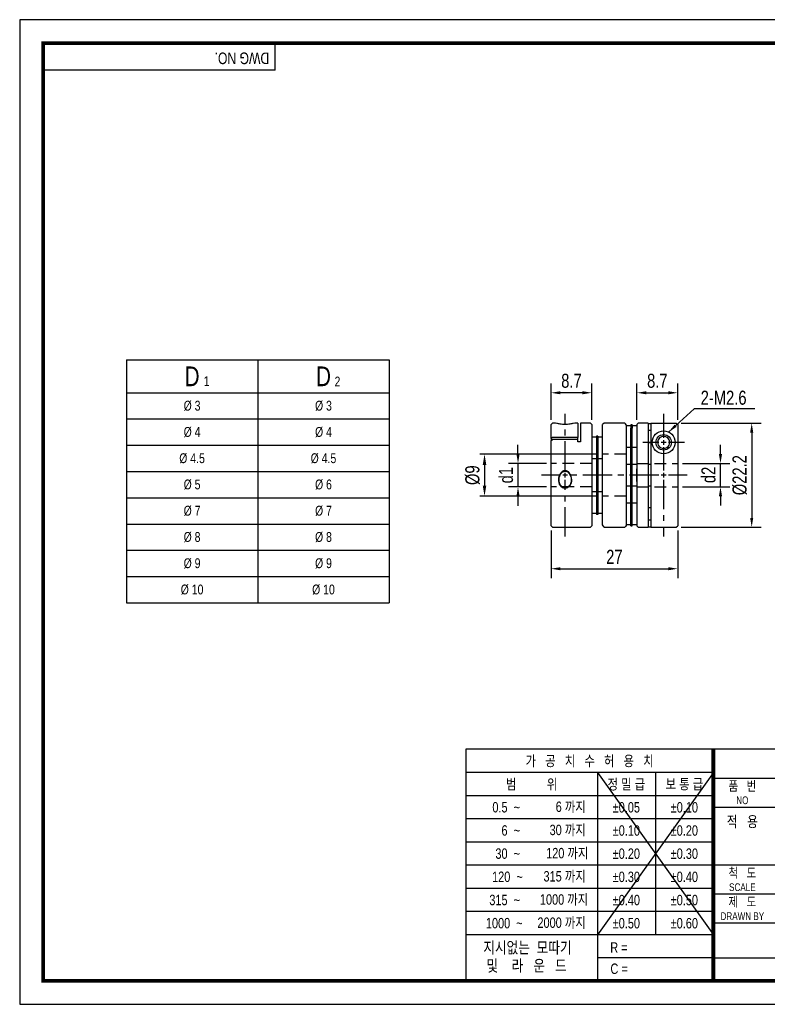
# Model space of a CAD drawing. Header units: millimetres. Extents: x 0 to 297, y 0 to 210.
# Tile 1 of 2: x 0 to 159, y 0 to 210. Entities that reach past the tile are written whole.
import ezdxf
from ezdxf.enums import TextEntityAlignment as Align

# ---------------------------------------------------------------- set-up
doc = ezdxf.new("R2010")
doc.units = ezdxf.units.MM
doc.header["$LTSCALE"] = 5
for name, pattern in [('CENTER', [2, 1.25, -0.25, 0.25, -0.25]), ('CENTER2', [1.125, 0.75, -0.125, 0.125, -0.125]), ('DASHED', [0.75, 0.5, -0.25]), ('HIDDEN', [0.375, 0.25, -0.125]), ('PHANTOM2', [1.25, 0.625, -0.125, 0.125, -0.125, 0.125, -0.125])]:
    doc.linetypes.add(name, pattern=pattern)
doc.layers.get('0').update_dxf_attribs({"linetype": 'CONTINUOUS'})
doc.layers.get('Defpoints').update_dxf_attribs({"linetype": 'CONTINUOUS'})
for name, color, linetype in [('BM', 2, 'CONTINUOUS'), ('C', 1, 'CENTER2'), ('CT', 1, 'CENTER'), ('D', 7, 'CONTINUOUS'), ('DIM', 2, 'CONTINUOUS'), ('H', 3, 'HIDDEN'), ('HD', 4, 'DASHED'), ('P', 4, 'PHANTOM2')]:
    doc.layers.add(name, color=color, linetype=linetype)
doc.styles.get("Standard").update_dxf_attribs({"font": 'Gulim.ttf', "width": 0.8, "height": 3})
doc.dimstyles.new('LIM', dxfattribs={"dimtxt": 2, "dimasz": 2, "dimexe": 2, "dimexo": 1, "dimgap": 1, "dimtad": 1, "dimdec": 3, "dimzin": 9, "dimdsep": 46, "dimtxsty": 'Standard', "dimcen": 3, "dimclrd": 1, "dimclre": 1, "dimadec": 0, "dimazin": 0, "dimtfac": 1, "dimtdec": 3, "dimtmove": 0, "dimatfit": 3, "dimfxl": 0, "dimtolj": 1, "dimtzin": 0, "dimarcsym": 0})
doc.dimstyles.get("Standard").update_dxf_attribs({"dimtxt": 0.18, "dimasz": 0.18, "dimexe": 0.18, "dimexo": 0.0625, "dimgap": 0.09, "dimtad": 0, "dimtih": 1, "dimtoh": 1, "dimdec": 4, "dimzin": 0, "dimdsep": 46, "dimtxsty": 'Standard', "dimcen": 0.09, "dimadec": 0, "dimazin": 0, "dimtfac": 1, "dimtdec": 4, "dimtofl": 0, "dimtmove": 0, "dimatfit": 3, "dimfxl": 0, "dimtolj": 1, "dimtzin": 0, "dimarcsym": 0})

# ---------------------------------------------------------------- blocks, each defined once
blk = doc.blocks.new('*D7')
at = {"color": 1, "lineweight": -2, "ltscale": 25.4}
for p, q in [((113.22, 101.05), (113.22, 90.9)), ((140.22, 101.05), (140.22, 90.9)), ((115.22, 92.9), (138.22, 92.9))]:
    blk.add_line(p, q, dxfattribs=at)
at = {"color": 1, "ltscale": 25.4}
for points in [[(115.22, 93.23), (115.22, 92.57), (113.22, 92.9)], [(138.22, 93.23), (138.22, 92.57), (140.22, 92.9)]]:
    blk.add_solid(points, dxfattribs=at)
at = {"layer": 'Defpoints', "color": 0, "ltscale": 25.4}
for p in [(113.22, 102.05), (140.22, 102.05), (140.22, 92.9)]:
    blk.add_point(p, dxfattribs=at)
at = {"color": 0, "ltscale": 25.4, "insert": (126.72, 95.44), "char_height": 3, "attachment_point": 5}
blk.add_mtext('\\A1;27', dxfattribs=at)
blk = doc.blocks.new('*D8')
at = {"color": 1, "lineweight": -2, "ltscale": 25.4}
for p, q in [((131.52, 124.65), (131.52, 132.43)), ((140.22, 124.65), (140.22, 132.43)), ((133.52, 130.43), (138.22, 130.43))]:
    blk.add_line(p, q, dxfattribs=at)
at = {"color": 1, "ltscale": 25.4}
for points in [[(133.52, 130.76), (133.52, 130.1), (131.52, 130.43)], [(138.22, 130.76), (138.22, 130.1), (140.22, 130.43)]]:
    blk.add_solid(points, dxfattribs=at)
at = {"layer": 'Defpoints', "color": 0, "ltscale": 25.4}
for p in [(140.22, 130.43), (131.52, 123.65), (140.22, 123.65)]:
    blk.add_point(p, dxfattribs=at)
at = {"color": 0, "ltscale": 25.4, "insert": (135.87, 132.97), "char_height": 3, "attachment_point": 5}
blk.add_mtext('\\A1;8.7', dxfattribs=at)
blk = doc.blocks.new('*D9')
at = {"color": 1, "lineweight": -2, "ltscale": 25.4}
for p, q in [((113.22, 124.65), (113.22, 132.43)), ((121.92, 124.65), (121.92, 132.43)), ((119.92, 130.43), (115.22, 130.43))]:
    blk.add_line(p, q, dxfattribs=at)
at = {"color": 1, "ltscale": 25.4}
for points in [[(115.22, 130.76), (115.22, 130.1), (113.22, 130.43)], [(119.92, 130.76), (119.92, 130.1), (121.92, 130.43)]]:
    blk.add_solid(points, dxfattribs=at)
at = {"layer": 'Defpoints', "color": 0, "ltscale": 25.4}
for p in [(113.22, 130.43), (113.22, 123.65), (121.92, 123.65)]:
    blk.add_point(p, dxfattribs=at)
at = {"color": 0, "ltscale": 25.4, "insert": (117.57, 132.97), "char_height": 3, "attachment_point": 5}
blk.add_mtext('\\A1;8.7', dxfattribs=at)
blk = doc.blocks.new('*D10')
at = {"color": 1, "lineweight": -2, "ltscale": 25.4}
for p, q in [((106.18, 117.35), (106.18, 119.35)), ((112.22, 115.35), (104.18, 115.35)), ((106.18, 115.35), (106.18, 110.35)), ((112.22, 110.35), (104.18, 110.35)), ((106.18, 108.35), (106.18, 106.35))]:
    blk.add_line(p, q, dxfattribs=at)
at = {"color": 1, "ltscale": 25.4}
for points in [[(105.85, 117.35), (106.52, 117.35), (106.18, 115.35)], [(105.85, 108.35), (106.52, 108.35), (106.18, 110.35)]]:
    blk.add_solid(points, dxfattribs=at)
at = {"layer": 'Defpoints', "color": 0, "ltscale": 25.4}
for p in [(113.22, 115.35), (106.18, 110.35), (113.22, 110.35)]:
    blk.add_point(p, dxfattribs=at)
at = {"color": 0, "ltscale": 25.4, "insert": (103.64, 112.85), "char_height": 3, "attachment_point": 5, "rotation": 90}
blk.add_mtext('\\A1;{\\f굴림|b0|i0|c129|p49;d1}', dxfattribs=at)
blk = doc.blocks.new('*D11')
at = {"color": 1, "lineweight": -2, "ltscale": 25.4}
for p, q in [((140.92, 123.95), (157.98, 123.95)), ((155.98, 121.95), (155.98, 103.75)), ((140.92, 101.75), (157.98, 101.75))]:
    blk.add_line(p, q, dxfattribs=at)
at = {"color": 1, "ltscale": 25.4}
for points in [[(155.65, 121.95), (156.31, 121.95), (155.98, 123.95)], [(155.65, 103.75), (156.31, 103.75), (155.98, 101.75)]]:
    blk.add_solid(points, dxfattribs=at)
at = {"layer": 'Defpoints', "color": 0, "ltscale": 25.4}
for p in [(139.92, 123.95), (139.92, 101.75), (155.98, 101.75)]:
    blk.add_point(p, dxfattribs=at)
at = {"color": 0, "ltscale": 25.4, "insert": (153.44, 112.85), "char_height": 3, "attachment_point": 5, "rotation": 90}
blk.add_mtext('\\A1;{\\f굴림|b0|i0|c129|p49;%%c22.2}', dxfattribs=at)
blk = doc.blocks.new('*D13')
at = {"layer": 'D', "color": 1, "lineweight": -2}
for p, q in [((123.22, 117.35), (98.05, 117.35)), ((99.05, 115.05), (99.05, 110.65)), ((123.22, 108.35), (98.05, 108.35))]:
    blk.add_line(p, q, dxfattribs=at)
at = {"layer": 'D', "color": 1}
for points in [[(98.67, 115.05), (99.43, 115.05), (99.05, 117.35)], [(98.67, 110.65), (99.43, 110.65), (99.05, 108.35)]]:
    blk.add_solid(points, dxfattribs=at)
at = {"layer": 'Defpoints', "color": 0}
for p in [(124.22, 117.35), (99.05, 108.35), (124.22, 108.35)]:
    blk.add_point(p, dxfattribs=at)
at = {"layer": 'D', "insert": (96.51, 112.85), "char_height": 3, "attachment_point": 5, "rotation": 90}
blk.add_mtext('\\A1;%%C9', dxfattribs=at)

msp = doc.modelspace()

# ---------------------------------------------------------------- linework, layer by layer
for p, q in [((54.43705, 199.23234), (54.43705, 205)), ((54.43705, 199.23234), (5, 199.23234)), ((22.73481, 137.4367), (22.73481, 85.6367)), ((22.73481, 137.4367), (78.73481, 137.4367)), ((78.73481, 137.4367), (78.73481, 85.6367)), ((95.07575, 54.43705), (95.07575, 5)), ((147.8086, 54.43705), (95.07575, 54.43705)), ((292, 54.43705), (147.8086, 54.43705)), ((147.8086, 54.43705), (147.8086, 5)), ((147.8086, 49.42948), (95.07575, 49.42948)), ((147.8086, 49.42948), (123.09008, 14.82355)), ((123.09008, 49.42948), (147.8086, 14.82355)), ((123.09008, 49.42948), (123.09008, 5)), ((135.44934, 49.42948), (135.44934, 14.82355)), ((147.8086, 48.25742), (292, 48.25742)), ((147.8086, 44.48577), (95.07575, 44.48577)), ((147.8086, 42.07779), (292, 42.07779)), ((147.8086, 39.54207), (95.07575, 39.54207)), ((147.8086, 34.59837), (95.07575, 34.59837)), ((147.8086, 29.65466), (95.07575, 29.65466)), ((147.8086, 29.71852), (292, 29.71852)), ((147.8086, 24.71096), (95.07575, 24.71096)), ((147.8086, 23.53889), (221.96418, 23.53889)), ((147.8086, 19.76725), (95.07575, 19.76725)), ((147.8086, 17.35926), (292, 17.35926)), ((147.8086, 14.82355), (95.07575, 14.82355)), ((147.8086, 9.87984), (123.09008, 9.87984)), ((147.8086, 9.87984), (221.96418, 9.87984))]:
    msp.add_line(p, q)
at = {"color": 4}
for p, q in [((50.73481, 137.4367), (50.73481, 85.6367)), ((22.73481, 130.4367), (78.73481, 130.4367))]:
    msp.add_line(p, q, dxfattribs=at)
at = {"color": 1}
for p, q in [((22.73481, 124.8367), (78.73481, 124.8367)), ((22.73481, 119.2367), (78.73481, 119.2367)), ((149.32856, 117.34893), (149.32856, 119.34893)), ((22.73481, 113.6367), (78.73481, 113.6367)), ((141.21871, 115.34893), (151.32856, 115.34893)), ((149.32856, 110.3531), (149.32856, 115.34893)), ((141.21871, 110.3531), (151.32856, 110.3531)), ((22.73481, 108.0367), (78.73481, 108.0367)), ((149.32856, 108.3531), (149.32856, 106.3531)), ((22.73481, 102.4367), (78.73481, 102.4367)), ((22.73481, 96.8367), (78.73481, 96.8367)), ((22.73481, 91.2367), (78.73481, 91.2367))]:
    msp.add_line(p, q, dxfattribs=at)
at = {"color": 0}
msp.add_line((22.73481, 85.6367), (78.73481, 85.6367), dxfattribs=at)
msp.add_lwpolyline([(297, 210), (0, 210), (0, 0), (297, 0)], close=True)
msp.add_lwpolyline([(292, 205, 0.8, 0.8, 0), (5, 205, 0.8, 0.8, 0), (5, 5, 0.8, 0.8, 0), (292, 5, 0.8, 0.8, 0)], format="xyseb", close=True)
at = {"const_width": 0.82395}
msp.add_lwpolyline([(147.8086, 5), (147.8086, 54.43705)], dxfattribs=at)
at = {"color": 1}
for points in [[(148.99523, 117.34893), (149.66189, 117.34893), (149.32856, 115.34893)], [(148.99523, 108.3531), (149.66189, 108.3531), (149.32856, 110.3531)]]:
    msp.add_solid(points, dxfattribs=at)
at = {"layer": 'BM', "linetype": 'Continuous'}
for p, q in [((113.51871, 123.95101), (113.21871, 123.65101)), ((113.92267, 123.95101), (113.51871, 123.95101)), ((118.91871, 123.95101), (118.51428, 123.95101)), ((118.91871, 123.95101), (118.91871, 120.90916)), ((121.61871, 123.95101), (119.51871, 123.95101)), ((119.51871, 123.95101), (119.51871, 119.96088)), ((121.91871, 123.65101), (121.61871, 123.95101)), ((124.51871, 123.95101), (124.21871, 123.65101)), ((128.91871, 123.95101), (124.51871, 123.95101)), ((129.09489, 123.77483), (128.91871, 123.95101)), ((131.81871, 123.95101), (131.51871, 123.65101)), ((133.91871, 123.95101), (131.81871, 123.95101)), ((133.91871, 123.95101), (133.91871, 101.75101)), ((133.91871, 123.90588), (134.51871, 123.90588)), ((134.51871, 123.94696), (134.51871, 101.75101)), ((134.51871, 123.94696), (139.91871, 123.94696)), ((139.91871, 123.94696), (140.21871, 123.64685)), ((113.21871, 120.69695), (113.21871, 123.65101)), ((121.91871, 123.65101), (121.91871, 102.05101)), ((124.21871, 102.24556), (124.21871, 123.65101)), ((129.21871, 123.56995), (129.09371, 123.77601)), ((129.21871, 123.56995), (129.21871, 102.13207)), ((130.21871, 123.35101), (129.21871, 123.35101)), ((130.21871, 123.61738), (130.21871, 122.88036)), ((130.51871, 123.61738), (130.21871, 123.61738)), ((130.21871, 114.63036), (130.21871, 122.88036)), ((130.51871, 123.61738), (130.51871, 122.88036)), ((131.51871, 123.35101), (130.51871, 123.35101)), ((130.51871, 114.63036), (130.51871, 122.88036)), ((131.51871, 123.65101), (131.51871, 114.17175)), ((134.51871, 122.40101), (133.91871, 122.40101)), ((140.21871, 123.64685), (140.21871, 102.05101)), ((113.51871, 120.90916), (113.21871, 120.69695)), ((113.21871, 120.69695), (113.21871, 120.27269)), ((113.21871, 120.27269), (113.51871, 120.4849)), ((113.21871, 102.05101), (113.21871, 120.27269)), ((118.91871, 120.90916), (113.51871, 120.90916)), ((118.91871, 120.4849), (113.51871, 120.4849)), ((118.91871, 120.4849), (118.91871, 120.90916)), ((118.91871, 119.96088), (118.91871, 120.4849)), ((119.51871, 119.98464), (118.91871, 119.98464)), ((119.51871, 119.96088), (118.91871, 119.96088)), ((122.91871, 120.93464), (121.91871, 120.93464)), ((123.21871, 121.20101), (122.91871, 121.20101)), ((122.91871, 121.20101), (122.91871, 118.51828)), ((123.21871, 121.20101), (123.21871, 118.51828)), ((124.21871, 120.93464), (123.21871, 120.93464)), ((133.91871, 119.80101), (134.51871, 119.80101)), ((122.91871, 118.51828), (122.91871, 107.01738)), ((123.21871, 118.51828), (123.21871, 107.01738)), ((129.21871, 118.85101), (130.21871, 118.85101)), ((130.51871, 118.85101), (131.51871, 118.85101)), ((121.91871, 116.43464), (122.91871, 116.43464)), ((123.21871, 116.43464), (124.21871, 116.43464)), ((130.21871, 115.10101), (129.21871, 115.10101)), ((130.21871, 111.07167), (130.21871, 114.63036)), ((131.51871, 115.10101), (130.51871, 115.10101)), ((130.51871, 111.07167), (130.51871, 114.63036)), ((131.51871, 111.52772), (131.51871, 114.17175)), ((131.51871, 114.17175), (131.51871, 111.53)), ((134.51871, 115.1423), (133.91871, 115.1423)), ((131.51871, 111.53028), (131.51871, 102.05101)), ((122.91871, 109.26738), (121.91871, 109.26738)), ((124.21871, 109.26738), (123.21871, 109.26738)), ((129.21871, 110.60101), (130.21871, 110.60101)), ((130.21871, 102.82167), (130.21871, 111.07167)), ((130.51871, 102.82167), (130.51871, 111.07167)), ((130.51871, 110.60101), (131.51871, 110.60101)), ((133.91871, 110.55973), (134.51871, 110.55973)), ((122.91871, 107.01738), (122.91871, 104.50101)), ((123.21871, 107.01738), (123.21871, 104.50101)), ((130.21871, 106.85101), (129.21871, 106.85101)), ((131.51871, 106.85101), (130.51871, 106.85101)), ((134.51871, 105.90101), (133.91871, 105.90101)), ((121.91871, 104.76738), (122.91871, 104.76738)), ((123.21871, 104.50101), (122.91871, 104.50101)), ((123.21871, 104.76738), (124.21871, 104.76738)), ((133.91871, 103.30101), (134.51871, 103.30101)), ((113.21871, 102.05101), (113.51871, 101.75101)), ((113.51871, 101.75101), (121.61871, 101.75101)), ((121.61871, 101.75101), (121.91871, 102.05101)), ((124.51871, 101.75101), (124.21871, 102.24556)), ((124.51871, 101.75101), (128.91871, 101.75101)), ((128.91871, 101.75101), (129.09489, 101.9272)), ((129.21871, 102.13207), (129.09371, 101.92601)), ((129.21871, 102.35101), (130.21871, 102.35101)), ((130.21871, 102.08464), (130.21871, 102.82167)), ((130.21871, 102.08464), (130.51871, 102.08464)), ((130.51871, 102.08464), (130.51871, 102.82167)), ((130.51871, 102.35101), (131.51871, 102.35101)), ((131.51871, 102.05101), (131.81871, 101.75101)), ((131.81871, 101.75101), (133.91871, 101.75101)), ((134.51871, 101.79615), (133.91871, 101.79615)), ((134.51871, 101.75101), (139.91871, 101.75101)), ((139.91871, 101.75101), (140.21871, 102.05101))]:
    msp.add_line(p, q, dxfattribs=at)
for radius in [2.45, 1.65]:
    msp.add_circle((137.21871, 119.85101), radius, dxfattribs=at)
for start, end in [(177.7957725, 2.2042275), (2.2042275, 177.7957725)]:
    msp.add_arc((137.21871, 119.85101), 1.3, start, end, dxfattribs=at)
for points, knots in [([(118.51887, 123.95029), (118.40058, 123.94991), (118.21457, 123.92202), (117.7706, 123.83625), (117.53425, 123.78589), (116.95009, 123.6919), (116.58553, 123.64994), (115.83033, 123.65141), (115.46798, 123.69453), (114.89124, 123.78832), (114.6554, 123.83854), (114.22045, 123.92237), (114.03627, 123.94999), (113.91851, 123.95033)], [0.2965181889, 0.2965181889, 0.2965181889, 0.2965181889, 0.375, 0.375, 0.4375, 0.4375, 0.5, 0.5, 0.5625, 0.5625, 0.625, 0.625, 0.7029854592, 0.7029854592, 0.7029854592, 0.7029854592]), ([(116.21871, 110.08338), (116.00408, 110.08336), (115.57299, 110.20397), (114.9359, 110.79979), (114.69372, 111.91531), (115.0184, 112.98351), (115.58181, 113.65194), (116.20762, 113.88892), (116.85638, 113.66991), (117.27385, 113.15514), (117.55312, 112.54676), (117.65816, 111.89364), (117.6022, 111.24174), (117.33688, 110.64654), (116.86331, 110.20359), (116.43298, 110.08339), (116.21871, 110.08338)], [0, 0, 0, 0, 0.062041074, 0.124634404, 0.249069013, 0.374032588, 0.437149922, 0.498876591, 0.556009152, 0.623998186, 0.686317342, 0.749740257, 0.814685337, 0.875631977, 0.938060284, 1, 1, 1, 1]), ([(116.21871, 110.19239), (116.41026, 110.19242), (116.80828, 110.29905), (117.23712, 110.70984), (117.48414, 111.27283), (117.54609, 111.88735), (117.44187, 112.51521), (117.19147, 113.10377), (116.79208, 113.57447), (116.22416, 113.78859), (115.6529, 113.58101), (115.25014, 113.11096), (114.99734, 112.52192), (114.89141, 111.89278), (114.9522, 111.27664), (115.19875, 110.71179), (115.62801, 110.29913), (116.02698, 110.19235), (116.21871, 110.19239)], [0, 0, 0, 0, 0.059052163, 0.122713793, 0.179531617, 0.248697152, 0.312327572, 0.375580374, 0.446096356, 0.499467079, 0.552937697, 0.623535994, 0.686955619, 0.750776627, 0.820043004, 0.877021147, 0.940894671, 1, 1, 1, 1])]:
    msp.add_open_spline(points, degree=3, knots=knots, dxfattribs=at)
at = {"layer": 'C'}
msp.add_line((147.8086, 49.42948), (147.8086, 49.39613), dxfattribs=at)
at = {"layer": 'CT'}
for p, q in [((116.21871, 113.84893), (116.21871, 125.95101)), ((137.21871, 125.94696), (137.21871, 120.85107)), ((136.21871, 119.85101), (132.76871, 119.85101)), ((137.7187, 119.85101), (136.71871, 119.85101)), ((137.21871, 120.35315), (137.21871, 119.35315)), ((141.66871, 119.85101), (138.21871, 119.85101)), ((137.21871, 118.85107), (137.21871, 113.84899)), ((115.21871, 112.84893), (111.21871, 112.84893)), ((116.7187, 112.84893), (115.71871, 112.84893)), ((116.21871, 112.35101), (116.21871, 113.35101)), ((116.21871, 99.75101), (116.21871, 111.84893)), ((136.21871, 112.84893), (117.21871, 112.84893)), ((137.7187, 112.84893), (136.71871, 112.84893)), ((137.21871, 113.35107), (137.21871, 112.35107)), ((137.21871, 111.84899), (137.21871, 99.75101)), ((142.21871, 112.84893), (138.21871, 112.84893))]:
    msp.add_line(p, q, dxfattribs=at)
at = {"layer": 'DIM', "color": 1, "ltscale": 25.4}
msp.add_line((156.66903, 126.97299), (143.73287, 126.97299), dxfattribs=at)
at = {"layer": 'H'}
msp.add_line((147.8086, 49.31275), (147.8086, 49.27106), dxfattribs=at)
at = {"layer": 'HD'}
for p, q in [((129.21871, 117.34893), (124.21871, 117.34893)), ((121.91871, 115.34893), (113.21871, 115.34893)), ((131.51871, 115.34893), (140.21871, 115.34893)), ((121.91871, 110.3531), (113.21871, 110.3531)), ((131.51871, 110.3531), (140.21871, 110.3531)), ((129.21871, 108.34893), (124.21871, 108.34893))]:
    msp.add_line(p, q, dxfattribs=at)
at = {"layer": 'P'}
msp.add_line((147.8086, 49.22104), (147.8086, 49.16267), dxfattribs=at)

# ---------------------------------------------------------------- texts
for s, insert, char_height, width, attachment_point in [('D', (36.73481, 133.9367), 4.2, 28, 5), ('D', (64.73481, 133.9367), 4.2, 28, 5), ('1', (39.23062, 133.96158), 2.1, 6.3, 1), ('2', (67.10101, 133.88112), 2.1, 3.36, 1)]:
    msp.add_mtext(s, dxfattribs=dict(insert=insert, char_height=char_height, width=width, attachment_point=attachment_point))
at = {"ltscale": 25.4, "insert": (149.99649, 129.355), "char_height": 3, "attachment_point": 5}
msp.add_mtext('{\\f굴림|b0|i0|c129|p49;2-M2.6}', dxfattribs=at)
at = {"ltscale": 25.4, "char_height": 2.1, "width": 28, "attachment_point": 5}
for s, insert in [('%%C{\\f??|b0|i0|c0|p49; \\f??|b0|i0|c129|p49;3}', (36.73481, 127.6367)), ('%%C{\\f??|b0|i0|c0|p49; \\f??|b0|i0|c129|p49;3}', (64.73481, 127.6367)), ('%%C{\\f??|b0|i0|c0|p49; \\f??|b0|i0|c129|p49;4}', (36.73481, 122.0367)), ('%%C{\\f??|b0|i0|c0|p49; \\f??|b0|i0|c129|p49;4}', (64.73481, 122.0367)), ('%%C{\\f??|b0|i0|c0|p49; \\f??|b0|i0|c129|p49;4.5}', (36.73481, 116.4367)), ('%%C{\\f??|b0|i0|c0|p49; \\f??|b0|i0|c129|p49;4.5}', (64.73481, 116.4367)), ('%%C{\\f??|b0|i0|c0|p49; \\f??|b0|i0|c129|p49;5}', (36.73481, 110.8367)), ('%%C{\\f??|b0|i0|c0|p49; \\f??|b0|i0|c129|p49;6}', (64.73481, 110.8367)), ('%%C{\\f??|b0|i0|c0|p49; \\f??|b0|i0|c129|p49;7}', (36.73481, 105.2367)), ('%%C{\\f??|b0|i0|c0|p49; \\f??|b0|i0|c129|p49;7}', (64.73481, 105.2367)), ('%%C{\\f??|b0|i0|c0|p49; \\f??|b0|i0|c129|p49;8}', (36.73481, 99.6367)), ('%%C{\\f??|b0|i0|c0|p49; \\f??|b0|i0|c129|p49;8}', (64.73481, 99.6367)), ('%%C{\\f??|b0|i0|c0|p49; 9}', (36.73481, 94.0367)), ('%%C{\\f??|b0|i0|c0|p49; \\f??|b0|i0|c129|p49;9}', (64.73481, 94.0367)), ('%%C{\\f??|b0|i0|c0|p49; \\f??|b0|i0|c129|p49;10}', (36.73481, 88.4367)), ('%%C{\\f??|b0|i0|c0|p49; \\f??|b0|i0|c129|p49;10}', (64.73481, 88.4367))]:
    msp.add_mtext(s, dxfattribs=dict(at, insert=insert))
at = {"insert": (146.78662, 112.9069), "char_height": 3, "attachment_point": 5, "rotation": 90}
msp.add_mtext('\\A1;{\\f굴림|b0|i0|c129|p49;d2}', dxfattribs=at)
at = {"layer": 'D', "width": 0.8}
msp.add_text('DWG NO.', height=2.471852, rotation=180, dxfattribs=at).set_placement((53.16809, 203.00065))
for s, height, p in [('가   공   치   수   허   용   치', 2.2246672, (121.44218, 51.93326)), ('범          위', 2.2246672, (109.08292, 46.95763)), ('정 밀 급', 2.224667, (129.26971, 46.95763)), ('보 통 급', 2.224667, (141.62897, 46.95763)), ('품   번', 2.059877, (153.98824, 46.60952)), ('NO', 1.647902, (153.98824, 43.5197)), ('%%p0.05', 2.224667, (129.26971, 42.01392)), ('%%p0.10', 2.224667, (141.62897, 42.01392)), ('적   용', 2.307062, (153.98824, 38.98797)), ('%%p0.10', 2.224667, (129.26971, 37.07022)), ('%%p0.20', 2.224667, (141.62897, 37.07022)), ('%%p0.20', 2.224667, (129.26971, 32.12651)), ('%%p0.30', 2.224667, (141.62897, 32.12651)), ('척   도', 2.059877, (153.98824, 28.07062)), ('%%p0.30', 2.224667, (129.26971, 27.18281)), ('%%p0.40', 2.224667, (141.62897, 27.18281)), ('SCALE', 1.647902, (153.98824, 24.98081)), ('%%p0.40', 2.224667, (129.26971, 22.2391)), ('%%p0.50', 2.224667, (141.62897, 22.2391)), ('제   도', 2.059877, (153.98824, 21.89099)), ('%%p0.50', 2.224667, (129.26971, 17.2954)), ('%%p0.60', 2.224667, (141.62897, 17.2954))]:
    msp.add_text(s, height=height, dxfattribs=at).set_placement(p, align=Align.MIDDLE)
msp.add_text('DRAWN BY', height=1.647902, dxfattribs=at).set_placement((153.98824, 17.97719), align=Align.CENTER)
at = {"layer": 'D', "linetype": 'ByBlock', "width": 0.8}
for s, height, p in [('지시없는  모따기', 2.471852, (98.78304, 10.86753)), ('및    라   운   드', 2.4718525, (99.46232, 6.99683))]:
    msp.add_text(s, height=height, dxfattribs=at).set_placement(p)
at = {"layer": 'D', "width": 0.8}
for s, p in [('R = ', (125.83895, 10.9999)), ('C = ', (125.87797, 6.47764))]:
    msp.add_text(s, height=2.224667, dxfattribs=at).set_placement(p)
at = {"layer": 'D', "char_height": 2.224667, "attachment_point": 6}
for s, insert, width in [('0.5  ~', (106.61106, 42.01392), 8.2310624), ('6 까지', (120.61823, 42.01392), 9.8035318), ('6  ~', (106.61106, 37.07022), 8.2310216), ('30 까지', (120.61823, 37.07022), 9.8034906), ('120 까지', (121.17583, 32.12651), 12.6524242), ('30  ~', (106.61106, 32.12651), 8.2310216), ('120  ~', (107.1976, 27.18281), 8.9379913), ('315 까지', (120.61823, 27.18281), 12.0977814), ('315  ~', (106.61106, 22.2391), 9.885083), ('1000 까지', (121.14261, 22.2391), 13.3822846), ('2000 까지', (120.61823, 17.2954), 12.974319), ('1000  ~', (107.17041, 17.2954), 14.528725)]:
    msp.add_mtext(s, dxfattribs=dict(at, insert=insert, width=width))

# ---------------------------------------------------------------- dimensions: what is measured, and where the dimension line sits
at = {"ltscale": 25.4}
for base, p1, p2, picture, middle in [((113.21871, 130.43079), (121.91871, 123.65101), (113.21871, 123.65101), '*D9', (117.56871, 132.97074)), ((140.21871, 130.43079), (131.51871, 123.65101), (140.21871, 123.64685), '*D8', (135.86871, 132.97074)), ((140.21871, 92.90138), (113.21871, 102.05101), (140.21871, 102.05101), '*D7', (126.71871, 95.44133))]:
    dim = msp.add_linear_dim(base=base, p1=p1, p2=p2, dimstyle='LIM', dxfattribs=at)
    dim.commit()
    dim.dimension.update_dxf_attribs({"geometry": picture, "text_midpoint": middle})
for base, p1, p2, text, picture, middle in [((155.98019, 101.75101), (139.91871, 123.94696), (139.91871, 101.75101), '{\\f굴림|b0|i0|c129|p49;%%c22.2}', '*D11', (153.44224, 112.84899)), ((106.18427, 110.3531), (113.21871, 115.34893), (113.21871, 110.3531), '{\\f굴림|b0|i0|c129|p49;d1}', '*D10', (103.64032, 112.85101))]:
    dim = msp.add_linear_dim(base=base, p1=p1, p2=p2, angle=90, text=text, dimstyle='LIM', dxfattribs=at)
    dim.commit()
    dim.dimension.update_dxf_attribs({"geometry": picture, "text_midpoint": middle})
at = {"layer": 'D'}
dim = msp.add_linear_dim(base=(99.05069, 108.34893), p1=(124.21871, 117.34893), p2=(124.21871, 108.34893), angle=90, text='%%C9', dimstyle='Standard', override={"dimtxt": 2, "dimasz": 2.3, "dimexe": 1, "dimexo": 1, "dimgap": 1, "dimtad": 1, "dimtih": 0, "dimtoh": 0, "dimzin": 8, "dimcen": 1, "dimclrd": 1, "dimclre": 1, "dimclrt": 256, "dimadec": 4, "dimazin": 2, "dimtfac": 0.5, "dimtix": 1, "dimtofl": 1, "dimtmove": 2, "dimtzin": 8}, dxfattribs=at)
dim.commit()
dim.dimension.update_dxf_attribs({"geometry": '*D13', "text_midpoint": (96.51274, 112.84893)})

# ---------------------------------------------------------------- leaders
at = {"ltscale": 25.4}
msp.add_leader([(138.27699, 122.06066), (143.73287, 126.97299)], dimstyle='LIM', override={"dimgap": 1, "dimtad": 0}, dxfattribs=at)

doc.saveas('drawing.dxf')
